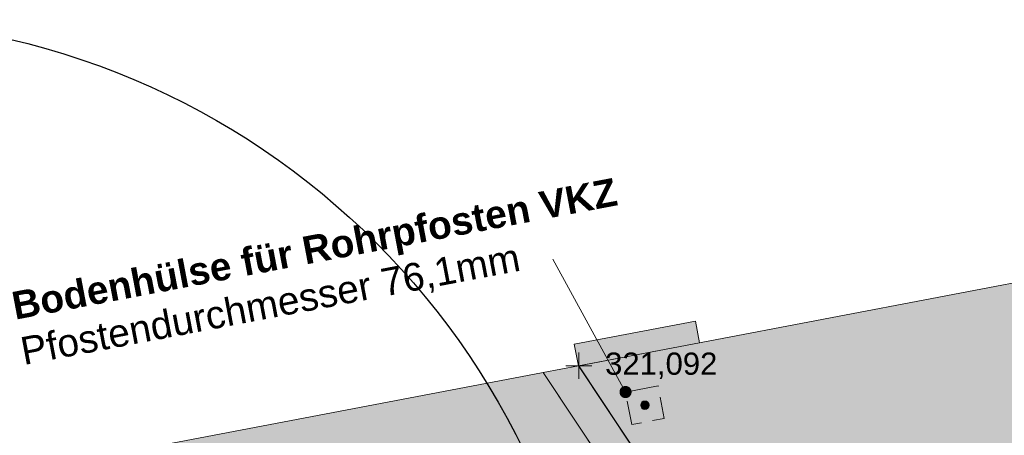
# Model space of a CAD drawing. Header units: metres. Extents: x 3500829 to 3508687, y 5372391 to 5379639.
# Tile 208 of 229: x 3504299 to 3504308, y 5375409 to 5375413. Entities that reach past the tile are written whole.
import ezdxf

# ---------------------------------------------------------------- set-up
doc = ezdxf.new("R2010")
doc.units = ezdxf.units.M
doc.header["$LTSCALE"] = 0.1
doc.linetypes.add('ISO-02 Strichlinie', pattern=[3.81, 3.048, -0.762])
for name, color, linetype in [('0_Gehölze', 7, 'Continuous'), ('5_Beschriftung', 7, 'Continuous'), ('5_Elemente', 7, 'Continuous'), ('5_Flächen', 7, 'Continuous')]:
    doc.layers.add(name, color=color, linetype=linetype)
doc.styles.add('Arial', font='arial.ttf')
doc.styles.add('Arial (bold)', font='arialbd.ttf')

# ---------------------------------------------------------------- blocks, each defined once
blk = doc.blocks.new('VKZ')
at = {"linetype": 'Continuous', "lineweight": 0, "true_color": 0x888888, "transparency": 33554687}
h = blk.add_hatch(color=252, dxfattribs=at)
edge = h.paths.add_edge_path()
edge.add_arc((0, 0), 0.038, 0, 360)
at = {"color": 251, "linetype": 'ISO-02 Strichlinie', "lineweight": 9, "true_color": 0x646464, "transparency": 33554687, "flags": 128}
blk.add_lwpolyline([(-0.15, 0.15), (0.15, 0.15), (0.15, -0.15), (-0.15, -0.15)], close=True, dxfattribs=at)
at = {"color": 251, "linetype": 'Continuous', "lineweight": 9, "true_color": 0x646464, "transparency": 33554687}
blk.add_circle((0, 0), 0.038, dxfattribs=at)
blk = doc.blocks.new('Baum Bestand')
at = {"color": 251, "linetype": 'Continuous', "lineweight": 25, "true_color": 0x494949, "transparency": 33554687}
blk.add_circle((0, 0), 3, dxfattribs=at)
blk = doc.blocks.new('Vermessungspunkt (2D)-78')
at = {"color": 250, "linetype": 'Continuous', "lineweight": 18, "true_color": 0x313131, "transparency": 33554687}
for p, q in [((0, 0.1191), (0, -0.1191)), ((-0.1191, 0), (0.1191, 0))]:
    blk.add_line(p, q, dxfattribs=at)
at = {"color": 250, "true_color": 0x313131, "transparency": 33554687, "insert": (0.2381, 0), "char_height": 0.20138, "attachment_point": 4, "line_spacing_factor": 0.970891, "style": 'Arial'}
blk.add_mtext('321,092', dxfattribs=at)
at = {"color": 0, "flags": 1}
for tag in ['Vermessungspunkt-Nr', 'Segment-Art', 'Segment-Länge', 'Segment-Winkel', 'Segment-Radius', 'Segment-Innenwinkel', 'Segment-Steigung', 'Segment-Richtung', 'Pfad_ID', 'Beschreibung']:
    blk.add_attdef(tag, (44.5618, 9.5324), '', height=0.00018, dxfattribs=at)

msp = doc.modelspace()

# ---------------------------------------------------------------- hatches: boundary and pattern name
at = {"layer": '5_Beschriftung', "linetype": 'Continuous', "lineweight": 0, "true_color": 0x2d2d2d, "transparency": 33554687}
msp.add_hatch(color=250, dxfattribs=at).paths.add_polyline_path([(3504304.8746, 5375409.5005), (3504304.8768, 5375409.5016), (3504304.879, 5375409.5026), (3504304.8813, 5375409.5035), (3504304.8837, 5375409.5043), (3504304.886, 5375409.5049), (3504304.8884, 5375409.5054), (3504304.8908, 5375409.5059), (3504304.8933, 5375409.5061), (3504304.8957, 5375409.5063), (3504304.8982, 5375409.5064), (3504304.9006, 5375409.5063), (3504304.9031, 5375409.5061), (3504304.9055, 5375409.5058), (3504304.9079, 5375409.5054), (3504304.9103, 5375409.5049), (3504304.9127, 5375409.5042), (3504304.915, 5375409.5034), (3504304.9173, 5375409.5025), (3504304.9195, 5375409.5015), (3504304.9217, 5375409.5004), (3504304.9239, 5375409.4992), (3504304.9259, 5375409.4979), (3504304.9279, 5375409.4965), (3504304.9299, 5375409.495), (3504304.9317, 5375409.4934), (3504304.9335, 5375409.4917), (3504304.9352, 5375409.4899), (3504304.9368, 5375409.488), (3504304.9383, 5375409.4861), (3504304.9397, 5375409.4841), (3504304.941, 5375409.482), (3504304.9422, 5375409.4799), (3504304.9433, 5375409.4777), (3504304.9443, 5375409.4754), (3504304.9452, 5375409.4731), (3504304.9459, 5375409.4708), (3504304.9466, 5375409.4684), (3504304.9471, 5375409.466), (3504304.9475, 5375409.4636), (3504304.9478, 5375409.4612), (3504304.948, 5375409.4587), (3504304.9481, 5375409.4563), (3504304.948, 5375409.4538), (3504304.9478, 5375409.4514), (3504304.9475, 5375409.4489), (3504304.9471, 5375409.4465), (3504304.9465, 5375409.4441), (3504304.9459, 5375409.4418), (3504304.9451, 5375409.4394), (3504304.9442, 5375409.4371), (3504304.9432, 5375409.4349), (3504304.9421, 5375409.4327), (3504304.9409, 5375409.4306), (3504304.9396, 5375409.4285), (3504304.9382, 5375409.4265), (3504304.9366, 5375409.4246), (3504304.935, 5375409.4227), (3504304.9333, 5375409.4209), (3504304.9316, 5375409.4193), (3504304.9297, 5375409.4177), (3504304.9278, 5375409.4162), (3504304.9258, 5375409.4147), (3504304.9237, 5375409.4134), (3504304.9215, 5375409.4122), (3504304.9193, 5375409.4111), (3504304.9171, 5375409.4101), (3504304.9148, 5375409.4093), (3504304.9125, 5375409.4085), (3504304.9101, 5375409.4079), (3504304.9077, 5375409.4073), (3504304.9053, 5375409.4069), (3504304.9029, 5375409.4066), (3504304.9004, 5375409.4064), (3504304.898, 5375409.4064), (3504304.8955, 5375409.4064), (3504304.8931, 5375409.4066), (3504304.8906, 5375409.4069), (3504304.8882, 5375409.4074), (3504304.8858, 5375409.4079), (3504304.8835, 5375409.4086), (3504304.8811, 5375409.4093), (3504304.8788, 5375409.4102), (3504304.8766, 5375409.4112), (3504304.8744, 5375409.4123), (3504304.8723, 5375409.4136), (3504304.8702, 5375409.4149), (3504304.8682, 5375409.4163), (3504304.8663, 5375409.4178), (3504304.8644, 5375409.4194), (3504304.8626, 5375409.4211), (3504304.8609, 5375409.4229), (3504304.8594, 5375409.4247), (3504304.8578, 5375409.4267), (3504304.8564, 5375409.4287), (3504304.8551, 5375409.4308), (3504304.8539, 5375409.4329), (3504304.8528, 5375409.4351), (3504304.8518, 5375409.4373), (3504304.851, 5375409.4396), (3504304.8502, 5375409.442), (3504304.8495, 5375409.4443), (3504304.849, 5375409.4467), (3504304.8486, 5375409.4492), (3504304.8483, 5375409.4516), (3504304.8481, 5375409.454), (3504304.8481, 5375409.4565), (3504304.8481, 5375409.4589), (3504304.8483, 5375409.4614), (3504304.8486, 5375409.4638), (3504304.8491, 5375409.4662), (3504304.8496, 5375409.4686), (3504304.8503, 5375409.471), (3504304.851, 5375409.4733), (3504304.8519, 5375409.4756), (3504304.8529, 5375409.4779), (3504304.854, 5375409.48), (3504304.8552, 5375409.4822), (3504304.8566, 5375409.4842), (3504304.858, 5375409.4862), (3504304.8595, 5375409.4882), (3504304.8611, 5375409.49), (3504304.8628, 5375409.4918), (3504304.8646, 5375409.4935), (3504304.8664, 5375409.4951), (3504304.8684, 5375409.4966), (3504304.8704, 5375409.498), (3504304.8725, 5375409.4993)])
at = {"layer": '5_Elemente', "linetype": 'Continuous', "lineweight": 0, "true_color": 0xcccccc, "transparency": 33554687}
msp.add_hatch(color=254, dxfattribs=at).paths.add_polyline_path([(3504305.531, 5375410.0998), (3504305.5684, 5375409.9034), (3504304.4716, 5375409.6941), (3504304.4341, 5375409.8905)])
at = {"layer": '5_Elemente', "linetype": 'Continuous', "lineweight": 0, "true_color": 0xf5f5f5, "transparency": 33554687}
msp.add_hatch(color=7, dxfattribs=at).paths.add_polyline_path([(3504304.1519, 5375409.6331), (3504306.5886, 5375405.9648), (3504319.6184, 5375408.4511), (3504319.5622, 5375408.7457), (3504306.7282, 5375406.2968), (3504304.4716, 5375409.6941)])
at = {"layer": '5_Flächen', "linetype": 'Continuous', "lineweight": 0, "true_color": 0xf9f9f7, "transparency": 33554687}
msp.add_hatch(color=7, dxfattribs=at).paths.add_polyline_path([(3504304.475, 5375409.6947), (3504306.7282, 5375406.2968), (3504319.5622, 5375408.7457), (3504318.8783, 5375412.4431)])
at = {"layer": '5_Flächen', "linetype": 'Continuous', "lineweight": 9, "true_color": 0xd1d1d1, "transparency": 33554687}
h = msp.add_hatch(dxfattribs=at)
h.set_pattern_fill('Altstadt 30 Halbstein SRF', color=254, angle=280.8, style=0, pattern_type=2)
h.set_pattern_definition([(370.799999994, (7008630.11076, 10750826.3031), (0.078700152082, -0.412560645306), [0.139999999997, -0.419999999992]), (370.799999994, (7008630.16322, 10750826.02805), (0.078700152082, -0.412560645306), [0.139999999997, -0.419999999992]), (370.799999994, (7008630.137, 10750826.16557), (0.078700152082, -0.412560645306), [0.139999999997, -0.419999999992]), (280.799999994, (7008630.23516, 10750826.3981), (0.55008086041, 0.10493353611), [0.139999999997, -0.279999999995]), (280.799999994, (7008630.2614, 10750826.26057), (0.55008086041, 0.10493353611), [0.139999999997, -0.279999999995]), (370.799999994, (7008630.2614, 10750826.26057), (0.078700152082, -0.412560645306), [0.139999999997, -0.419999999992]), (370.799999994, (7008630.31386, 10750825.98553), (0.078700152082, -0.412560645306), [0.139999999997, -0.419999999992]), (280.799999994, (7008630.2876, 10750826.12305), (0.55008086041, 0.10493353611), [0.139999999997, -0.279999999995]), (370.799999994, (7008630.28763, 10750826.12305), (0.078700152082, -0.412560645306), [0.139999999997, -0.419999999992]), (280.799999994, (7008630.35956, 10750826.4931), (0.55008086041, 0.10493353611), [0.139999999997, -0.279999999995]), (280.799999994, (7008630.3858, 10750826.35556), (0.55008086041, 0.10493353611), [0.139999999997, -0.279999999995]), (370.799999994, (7008630.3858, 10750826.35556), (0.078700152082, -0.412560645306), [0.139999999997, -0.419999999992]), (370.799999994, (7008630.43826, 10750826.0805), (0.078700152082, -0.412560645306), [0.139999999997, -0.419999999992]), (280.799999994, (7008630.41203, 10750826.21804), (0.55008086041, 0.10493353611), [0.139999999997, -0.279999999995]), (370.799999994, (7008630.41203, 10750826.21804), (0.078700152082, -0.412560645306), [0.139999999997, -0.419999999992]), (280.799999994, (7008630.6477, 10750826.4768), (0.55008086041, 0.10493353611), [0.139999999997, -0.279999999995]), (280.799999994, (7008630.5102, 10750826.45055), (0.55008086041, 0.10493353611), [0.139999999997, -0.279999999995]), (280.799999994, (7008630.67395, 10750826.33927), (0.55008086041, 0.10493353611), [0.139999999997, -0.279999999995]), (280.799999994, (7008630.53643, 10750826.31303), (0.55008086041, 0.10493353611), [0.139999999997, -0.279999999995]), (370.799999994, (7008630.53643, 10750826.31303), (0.078700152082, -0.412560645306), [0.139999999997, -0.419999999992]), (280.799999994, (7008630.7002, 10750826.20175), (0.55008086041, 0.10493353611), [0.139999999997, -0.279999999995]), (370.799999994, (7008630.5889, 10750826.038), (0.078700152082, -0.412560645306), [0.139999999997, -0.419999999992]), (280.799999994, (7008630.56267, 10750826.1755), (0.55008086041, 0.10493353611), [0.139999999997, -0.279999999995]), (370.799999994, (7008630.56267, 10750826.1755), (0.078700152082, -0.412560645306), [0.139999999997, -0.419999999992])])
h.paths.add_polyline_path([(3504304.475, 5375409.6947), (3504306.7282, 5375406.2968), (3504319.5622, 5375408.7457), (3504318.8783, 5375412.4431)])
at = {"layer": '5_Flächen', "linetype": 'Continuous', "lineweight": 9, "true_color": 0xdddddd, "transparency": 33554687}
h = msp.add_hatch(dxfattribs=at)
h.set_pattern_fill('Pflaster klein', color=254, angle=101.27137, style=0, pattern_type=2)
h.set_pattern_definition([(191.2714, (3504260.2785, 5375396.7206), (-0.3958, 1.98594), [0.15, -1.575]), (191.2714, (3504260.2492, 5375396.8677), (-0.3958, 1.98594), [0.15, -1.575]), (191.2714, (3504260.3224, 5375396.5), (-0.3958, 1.98594), [0.15, -1.575]), (191.2714, (3504260.1905, 5375397.162), (-0.3958, 1.98594), [0.15, -1.575]), (191.2714, (3504260.1465, 5375397.3826), (-0.3958, 1.98594), [0.15, -1.575]), (191.2714, (3504260.1172, 5375397.5297), (-0.3958, 1.98594), [0.15, -1.575]), (191.2714, (3504260.0586, 5375397.824), (-0.3958, 1.98594), [0.15, -1.575]), (191.2714, (3504260.0146, 5375398.0446), (-0.3958, 1.98594), [0.15, -1.575]), (191.2714, (3504259.9853, 5375398.1917), (-0.3958, 1.98594), [0.15, -1.575]), (191.2714, (3504260.4405, 5375397.0588), (-0.3958, 1.98594), [0.225, -1.5]), (191.2714, (3504260.3819, 5375397.353), (-0.3958, 1.98594), [0.225, -1.5]), (191.2714, (3504260.5578, 5375396.4704), (-0.3958, 1.98594), [0.225, -1.5]), (191.2714, (3504260.5138, 5375396.691), (-0.3958, 1.98594), [0.225, -1.5]), (191.2714, (3504260.4845, 5375396.8381), (-0.3958, 1.98594), [0.225, -1.5]), (191.2714, (3504260.3525, 5375397.5001), (-0.3958, 1.98594), [0.225, -1.5]), (191.2714, (3504260.294, 5375397.7943), (-0.3958, 1.98594), [0.225, -1.5]), (191.2714, (3504260.2206, 5375398.162), (-0.3958, 1.98594), [0.225, -1.5]), (191.2714, (3504260.25, 5375398.015), (-0.3958, 1.98594), [0.225, -1.5]), (191.2714, (3504260.9844, 5375396.6319), (-0.3958, 1.98594), [0.15, -1.575]), (191.2714, (3504260.9258, 5375396.926), (-0.3958, 1.98594), [0.15, -1.575]), (191.2714, (3504260.8818, 5375397.1467), (-0.3958, 1.98594), [0.15, -1.575]), (191.2714, (3504260.8525, 5375397.2939), (-0.3958, 1.98594), [0.15, -1.575]), (191.2714, (3504260.7939, 5375397.588), (-0.3958, 1.98594), [0.15, -1.575]), (191.2714, (3504260.7499, 5375397.8087), (-0.3958, 1.98594), [0.15, -1.575]), (191.2714, (3504260.7206, 5375397.9558), (-0.3958, 1.98594), [0.15, -1.575]), (191.2714, (3504260.662, 5375398.25), (-0.3958, 1.98594), [0.15, -1.575]), (191.2714, (3504260.618, 5375398.4707), (-0.3958, 1.98594), [0.15, -1.575]), (191.2714, (3504261.1462, 5375396.5876), (-0.3958, 1.98594), [0.15, -1.575]), (191.2714, (3504261.1169, 5375396.7347), (-0.3958, 1.98594), [0.15, -1.575]), (191.2714, (3504261.0582, 5375397.029), (-0.3958, 1.98594), [0.15, -1.575]), (191.2714, (3504261.0143, 5375397.2496), (-0.3958, 1.98594), [0.15, -1.575]), (191.2714, (3504260.9703, 5375397.4703), (-0.3958, 1.98594), [0.15, -1.575]), (191.2714, (3504260.7797, 5375398.4265), (-0.3958, 1.98594), [0.15, -1.575]), (191.2714, (3504260.9116, 5375397.7645), (-0.3958, 1.98594), [0.15, -1.575]), (191.2714, (3504260.8823, 5375397.9116), (-0.3958, 1.98594), [0.15, -1.575]), (191.2714, (3504260.8384, 5375398.1323), (-0.3958, 1.98594), [0.15, -1.575]), (191.2714, (3504261.3229, 5375396.8523), (-0.3958, 1.98594), [0.225, -1.5]), (191.2714, (3504261.2936, 5375396.9994), (-0.3958, 1.98594), [0.225, -1.5]), (191.2714, (3504261.2496, 5375397.22), (-0.3958, 1.98594), [0.225, -1.5]), (191.2714, (3504261.1616, 5375397.6614), (-0.3958, 1.98594), [0.225, -1.5]), (191.2714, (3504261.1177, 5375397.882), (-0.3958, 1.98594), [0.225, -1.5]), (191.2714, (3504261.2203, 5375397.3671), (-0.3958, 1.98594), [0.225, -1.5]), (191.2714, (3504261.0883, 5375398.0291), (-0.3958, 1.98594), [0.225, -1.5]), (191.2714, (3504261.0297, 5375398.3233), (-0.3958, 1.98594), [0.225, -1.5]), (191.2714, (3504260.9857, 5375398.544), (-0.3958, 1.98594), [0.225, -1.5]), (191.2714, (3504261.5585, 5375397.2051), (-0.3958, 1.98594), [0.3, -1.425]), (191.2714, (3504261.6024, 5375396.9845), (-0.3958, 1.98594), [0.3, -1.425]), (191.2714, (3504261.4998, 5375397.4993), (-0.3958, 1.98594), [0.3, -1.425]), (191.2714, (3504261.6318, 5375396.8374), (-0.3958, 1.98594), [0.3, -1.425]), (191.2714, (3504261.4705, 5375397.6464), (-0.3958, 1.98594), [0.3, -1.425]), (191.2714, (3504261.4265, 5375397.8671), (-0.3958, 1.98594), [0.3, -1.425]), (191.2714, (3504261.3679, 5375398.1613), (-0.3958, 1.98594), [0.3, -1.425]), (191.2714, (3504261.3386, 5375398.3084), (-0.3958, 1.98594), [0.3, -1.425]), (191.2714, (3504261.2946, 5375398.529), (-0.3958, 1.98594), [0.3, -1.425]), (191.2714, (3504261.5446, 5375398.426), (-0.3958, 1.98594), [0.225, -1.5]), (191.2714, (3504261.8817, 5375396.7342), (-0.3958, 1.98594), [0.225, -1.5]), (191.2714, (3504261.8378, 5375396.9549), (-0.3958, 1.98594), [0.225, -1.5]), (191.2714, (3504261.8084, 5375397.102), (-0.3958, 1.98594), [0.225, -1.5]), (191.2714, (3504261.7498, 5375397.3962), (-0.3958, 1.98594), [0.225, -1.5]), (191.2714, (3504261.7058, 5375397.6169), (-0.3958, 1.98594), [0.225, -1.5]), (191.2714, (3504261.6765, 5375397.764), (-0.3958, 1.98594), [0.225, -1.5]), (191.2714, (3504261.6179, 5375398.0582), (-0.3958, 1.98594), [0.225, -1.5]), (191.2714, (3504261.5739, 5375398.2789), (-0.3958, 1.98594), [0.225, -1.5]), (191.2714, (3504260.8227, 5375396.6761), (-0.3958, 1.98594), [0.3, -1.425]), (191.2714, (3504260.5295, 5375398.1472), (-0.3958, 1.98594), [0.3, -1.425]), (191.2714, (3504260.5588, 5375398), (-0.3958, 1.98594), [0.3, -1.425]), (191.2714, (3504260.7494, 5375397.0439), (-0.3958, 1.98594), [0.3, -1.425]), (191.2714, (3504260.7933, 5375396.8232), (-0.3958, 1.98594), [0.3, -1.425]), (191.2714, (3504260.6907, 5375397.338), (-0.3958, 1.98594), [0.3, -1.425]), (191.2714, (3504260.6174, 5375397.7059), (-0.3958, 1.98594), [0.3, -1.425]), (191.2714, (3504260.6614, 5375397.4852), (-0.3958, 1.98594), [0.3, -1.425]), (101.2714, (3504260.19, 5375396.397), (-1.69173, -0.33716), []), (101.2714, (3504260.3371, 5375396.4264), (-1.69173, -0.33716), []), (101.2714, (3504260.5578, 5375396.4704), (-1.69173, -0.33716), []), (101.2714, (3504260.852, 5375396.529), (-1.69173, -0.33716), []), (101.2714, (3504260.9991, 5375396.5583), (-1.69173, -0.33716), []), (101.2714, (3504261.1462, 5375396.5876), (-1.69173, -0.33716), []), (101.2714, (3504261.3669, 5375396.6316), (-1.69173, -0.33716), []), (101.2714, (3504261.661, 5375396.6903), (-1.69173, -0.33716), []), (191.2714, (3504260.4855, 5375398.3678), (-0.3958, 1.98594), [0.3, -1.425])])
edge = h.paths.add_edge_path()
edge.add_line((3504282.7562, 5375399.9237), (3504266.6525, 5375399.9237))
edge.add_line((3504266.6525, 5375399.9237), (3504265.1906, 5375406.3796))
edge.add_line((3504265.1906, 5375406.3796), (3504276.8365, 5375406.8374))
edge.add_line((3504276.8365, 5375406.8374), (3504279.2857, 5375411.3019))
edge.add_line((3504279.2857, 5375411.3019), (3504278.2528, 5375411.437))
edge.add_line((3504278.2528, 5375411.437), (3504278.2605, 5375411.2192))
edge.add_line((3504278.2605, 5375411.2192), (3504257.2738, 5375410.4718))
edge.add_arc((3504257.2987, 5375409.7723), 0.7, 92.03952, 157.03953)
edge.add_line((3504256.6542, 5375410.0453), (3504255.874, 5375408.2038))
edge.add_arc((3504255.1374, 5375408.5159), 0.8, 297.03956, 337.03955, ccw=False)
edge.add_arc((3504254.4555, 5375409.8519), 2.3, 274.28407, 297.03953, ccw=False)
edge.add_line((3504254.6273, 5375407.5583), (3504233.9826, 5375406.0117))
edge.add_line((3504233.9826, 5375406.0117), (3504231.9794, 5375405.8617))
edge.add_line((3504231.9794, 5375405.8617), (3504231.9682, 5375406.0113))
edge.add_line((3504231.9682, 5375406.0113), (3504231.4694, 5375405.9745))
edge.add_arc((3504231.5319, 5375405.1268), 0.85, 94.21563, 134.38092)
edge.add_line((3504230.9373, 5375405.7343), (3504228.2014, 5375403.0568))
edge.add_arc((3504227.397, 5375403.8787), 1.15, 268.54427, 314.3809, ccw=False)
edge.add_line((3504227.3678, 5375402.7291), (3504226.868, 5375402.7418))
edge.add_line((3504226.868, 5375402.7418), (3504226.8641, 5375402.5918))
edge.add_line((3504226.8641, 5375402.5918), (3504204.8712, 5375403.1507))
edge.add_line((3504204.8712, 5375403.1507), (3504202.8719, 5375403.2015))
edge.add_line((3504202.8719, 5375403.2015), (3504205.7084, 5375388.2956))
edge.add_line((3504205.7084, 5375388.2956), (3504231.2959, 5375393.1646))
edge.add_line((3504231.2959, 5375393.1646), (3504232.7727, 5375385.4039))
edge.add_line((3504232.7727, 5375385.4039), (3504233.6206, 5375384.5419))
edge.add_line((3504233.6206, 5375384.5419), (3504238.9277, 5375385.5722))
edge.add_line((3504238.9277, 5375385.5722), (3504239.5322, 5375382.2592))
edge.add_line((3504239.5322, 5375382.2592), (3504246.5051, 5375383.5915))
edge.add_line((3504246.5051, 5375383.5915), (3504246.1722, 5375385.3992))
edge.add_line((3504246.1722, 5375385.3992), (3504251.8522, 5375386.4692))
edge.add_line((3504251.8522, 5375386.4692), (3504251.9822, 5375385.7292))
edge.add_line((3504251.9822, 5375385.7292), (3504260.4422, 5375387.3192))
edge.add_line((3504260.4422, 5375387.3192), (3504260.3022, 5375388.0592))
edge.add_line((3504260.3022, 5375388.0592), (3504265.9022, 5375389.1092))
edge.add_line((3504265.9022, 5375389.1092), (3504266.7645, 5375384.334))
edge.add_line((3504266.7645, 5375384.334), (3504271.215, 5375385.14))
edge.add_line((3504271.215, 5375385.14), (3504271.1722, 5375385.3692))
edge.add_line((3504271.1722, 5375385.3692), (3504274.413, 5375385.9847))
edge.add_line((3504274.413, 5375385.9847), (3504274.1982, 5375387.1148))
edge.add_line((3504274.1982, 5375387.1148), (3504288.1614, 5375389.7681))
edge.add_line((3504288.1614, 5375389.7681), (3504287.5749, 5375392.8643))
edge.add_line((3504287.5749, 5375392.8643), (3504309.4615, 5375397.01))
edge.add_line((3504309.4615, 5375397.01), (3504310.2622, 5375392.7961))
edge.add_line((3504310.2622, 5375392.7961), (3504316.4762, 5375393.9881))
edge.add_line((3504316.4762, 5375393.9881), (3504315.3556, 5375399.9443))
edge.add_line((3504315.3556, 5375399.9443), (3504319.1022, 5375400.6492))
edge.add_line((3504319.1022, 5375400.6492), (3504321.0421, 5375401.0193))
edge.add_line((3504321.0421, 5375401.0193), (3504320.4453, 5375404.2342))
edge.add_line((3504320.4453, 5375404.2342), (3504304.6199, 5375401.2046))
edge.add_line((3504304.6199, 5375401.2046), (3504302.0613, 5375405.063))
edge.add_line((3504302.0613, 5375405.063), (3504296.8974, 5375401.6317))
edge.add_line((3504296.8974, 5375401.6317), (3504292.7076, 5375403.2734))
edge.add_line((3504292.7076, 5375403.2734), (3504282.7562, 5375399.9237))
at = {"layer": '5_Flächen', "linetype": 'Continuous', "lineweight": 0, "true_color": 0xdadada, "transparency": 33554687}
msp.add_hatch(color=254, dxfattribs=at).paths.add_polyline_path([(3504304.7324, 5375401.5364), (3504320.3682, 5375404.5219), (3504319.6184, 5375408.4511), (3504306.5886, 5375405.9648), (3504304.1519, 5375409.6331), (3504299.8901, 5375408.8199)])
at = {"layer": '5_Flächen', "linetype": 'Continuous', "lineweight": 0, "true_color": 0xd7d7d7, "transparency": 33554687}
msp.add_hatch(color=254, dxfattribs=at).paths.add_polyline_path([(3504302.3712, 5375405.088), (3504305.7012, 5375407.3007), (3504304.1519, 5375409.6331), (3504299.8901, 5375408.8199)])

# ---------------------------------------------------------------- linework, layer by layer
at = {"layer": '5_Beschriftung', "color": 250, "linetype": 'Continuous', "lineweight": 18, "true_color": 0x2d2d2d, "transparency": 33554687}
msp.add_line((3504304.8981, 5375409.4564), (3504304.241, 5375410.66), dxfattribs=at)
at = {"layer": '5_Beschriftung', "color": 250, "linetype": 'Continuous', "lineweight": 18, "true_color": 0x2d2d2d, "transparency": 33554687, "flags": 128}
msp.add_lwpolyline([(3504304.8746, 5375409.5005), (3504304.8768, 5375409.5016), (3504304.879, 5375409.5026), (3504304.8813, 5375409.5035), (3504304.8837, 5375409.5043), (3504304.886, 5375409.5049), (3504304.8884, 5375409.5054), (3504304.8908, 5375409.5059), (3504304.8933, 5375409.5061), (3504304.8957, 5375409.5063), (3504304.8982, 5375409.5064), (3504304.9006, 5375409.5063), (3504304.9031, 5375409.5061), (3504304.9055, 5375409.5058), (3504304.9079, 5375409.5054), (3504304.9103, 5375409.5049), (3504304.9127, 5375409.5042), (3504304.915, 5375409.5034), (3504304.9173, 5375409.5025), (3504304.9195, 5375409.5015), (3504304.9217, 5375409.5004), (3504304.9239, 5375409.4992), (3504304.9259, 5375409.4979), (3504304.9279, 5375409.4965), (3504304.9299, 5375409.495), (3504304.9317, 5375409.4934), (3504304.9335, 5375409.4917), (3504304.9352, 5375409.4899), (3504304.9368, 5375409.488), (3504304.9383, 5375409.4861), (3504304.9397, 5375409.4841), (3504304.941, 5375409.482), (3504304.9422, 5375409.4799), (3504304.9433, 5375409.4777), (3504304.9443, 5375409.4754), (3504304.9452, 5375409.4731), (3504304.9459, 5375409.4708), (3504304.9466, 5375409.4684), (3504304.9471, 5375409.466), (3504304.9475, 5375409.4636), (3504304.9478, 5375409.4612), (3504304.948, 5375409.4587), (3504304.9481, 5375409.4563), (3504304.948, 5375409.4538), (3504304.9478, 5375409.4514), (3504304.9475, 5375409.4489), (3504304.9471, 5375409.4465), (3504304.9465, 5375409.4441), (3504304.9459, 5375409.4418), (3504304.9451, 5375409.4394), (3504304.9442, 5375409.4371), (3504304.9432, 5375409.4349), (3504304.9421, 5375409.4327), (3504304.9409, 5375409.4306), (3504304.9396, 5375409.4285), (3504304.9382, 5375409.4265), (3504304.9366, 5375409.4246), (3504304.935, 5375409.4227), (3504304.9333, 5375409.4209), (3504304.9316, 5375409.4193), (3504304.9297, 5375409.4177), (3504304.9278, 5375409.4162), (3504304.9258, 5375409.4147), (3504304.9237, 5375409.4134), (3504304.9215, 5375409.4122), (3504304.9193, 5375409.4111), (3504304.9171, 5375409.4101), (3504304.9148, 5375409.4093), (3504304.9125, 5375409.4085), (3504304.9101, 5375409.4079), (3504304.9077, 5375409.4073), (3504304.9053, 5375409.4069), (3504304.9029, 5375409.4066), (3504304.9004, 5375409.4064), (3504304.898, 5375409.4064), (3504304.8955, 5375409.4064), (3504304.8931, 5375409.4066), (3504304.8906, 5375409.4069), (3504304.8882, 5375409.4074), (3504304.8858, 5375409.4079), (3504304.8835, 5375409.4086), (3504304.8811, 5375409.4093), (3504304.8788, 5375409.4102), (3504304.8766, 5375409.4112), (3504304.8744, 5375409.4123), (3504304.8723, 5375409.4136), (3504304.8702, 5375409.4149), (3504304.8682, 5375409.4163), (3504304.8663, 5375409.4178), (3504304.8644, 5375409.4194), (3504304.8626, 5375409.4211), (3504304.8609, 5375409.4229), (3504304.8594, 5375409.4247), (3504304.8578, 5375409.4267), (3504304.8564, 5375409.4287), (3504304.8551, 5375409.4308), (3504304.8539, 5375409.4329), (3504304.8528, 5375409.4351), (3504304.8518, 5375409.4373), (3504304.851, 5375409.4396), (3504304.8502, 5375409.442), (3504304.8495, 5375409.4443), (3504304.849, 5375409.4467), (3504304.8486, 5375409.4492), (3504304.8483, 5375409.4516), (3504304.8481, 5375409.454), (3504304.8481, 5375409.4565), (3504304.8481, 5375409.4589), (3504304.8483, 5375409.4614), (3504304.8486, 5375409.4638), (3504304.8491, 5375409.4662), (3504304.8496, 5375409.4686), (3504304.8503, 5375409.471), (3504304.851, 5375409.4733), (3504304.8519, 5375409.4756), (3504304.8529, 5375409.4779), (3504304.854, 5375409.48), (3504304.8552, 5375409.4822), (3504304.8566, 5375409.4842), (3504304.858, 5375409.4862), (3504304.8595, 5375409.4882), (3504304.8611, 5375409.49), (3504304.8628, 5375409.4918), (3504304.8646, 5375409.4935), (3504304.8664, 5375409.4951), (3504304.8684, 5375409.4966), (3504304.8704, 5375409.498), (3504304.8725, 5375409.4993), (3504304.8746, 5375409.5005)], close=True, dxfattribs=at)
at = {"layer": '5_Elemente', "color": 8, "linetype": 'Continuous', "lineweight": 18, "true_color": 0x777777, "transparency": 33554687, "flags": 128}
for points in [[(3504305.531, 5375410.0998), (3504305.5684, 5375409.9034), (3504304.4716, 5375409.6941), (3504304.4341, 5375409.8905)], [(3504304.1519, 5375409.6331), (3504306.5886, 5375405.9648), (3504319.6184, 5375408.4511), (3504319.5622, 5375408.7457), (3504306.7282, 5375406.2968), (3504304.4716, 5375409.6941)]]:
    msp.add_lwpolyline(points, close=True, dxfattribs=at)
at = {"layer": '5_Flächen', "color": 254, "linetype": 'Continuous', "lineweight": 9, "true_color": 0xcfcfcf, "transparency": 33554687, "flags": 128}
msp.add_lwpolyline([(3504304.475, 5375409.6947), (3504306.7282, 5375406.2968), (3504319.5622, 5375408.7457), (3504318.8783, 5375412.4431)], close=True, dxfattribs=at)
at = {"layer": '5_Flächen', "color": 253, "linetype": 'Continuous', "lineweight": 9, "true_color": 0xa8a8a8, "transparency": 33554687, "flags": 128}
for points in [[(3504304.7324, 5375401.5364), (3504320.3682, 5375404.5219), (3504319.6184, 5375408.4511), (3504306.5886, 5375405.9648), (3504304.1519, 5375409.6331), (3504299.8901, 5375408.8199)], [(3504302.3712, 5375405.088), (3504305.7012, 5375407.3007), (3504304.1519, 5375409.6331), (3504299.8901, 5375408.8199)]]:
    msp.add_lwpolyline(points, close=True, dxfattribs=at)
at = {"layer": '5_Flächen', "color": 140, "linetype": 'Continuous', "lineweight": 9, "true_color": 0x00b8e6, "transparency": 33554687}
msp.add_solid([(3504300.8757, 5375407.336), (3504301.0418, 5375407.0861), (3504304.2073, 5375409.5498), (3504304.3733, 5375409.2999)], dxfattribs=at)

# ---------------------------------------------------------------- block references
at = {"layer": '0_Gehölze', "color": 7, "transparency": 33554559, "xscale": 2.3, "yscale": 2.3, "zscale": 2.3}
msp.add_blockref('Baum Bestand', (3504297.76, 5375405.93), dxfattribs=at)
at = {"layer": '5_Beschriftung', "color": 250, "true_color": 0x313131, "transparency": 33554687}
msp.add_blockref('Vermessungspunkt (2D)-78', (3504304.475, 5375409.6947, 321.0917), dxfattribs=at)
at = {"layer": '5_Elemente', "color": 7, "transparency": 33554687, "rotation": 10.77397947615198}
msp.add_blockref('VKZ', (3504305.0735, 5375409.3371), dxfattribs=at)

# ---------------------------------------------------------------- texts
at = {"layer": '5_Beschriftung', "color": 250, "true_color": 0x2d2d2d, "transparency": 33554687, "insert": (3504299.3225, 5375410.3582), "char_height": 0.251722, "width": 5.805913, "attachment_point": 1, "rotation": 10.77, "line_spacing_factor": 0.996218, "style": 'Arial (bold)'}
msp.add_mtext('Bodenhülse für Rohrpfosten VKZ\\P{\\fArial|b0|i0|c0|p0;Pfostendurchmesser 76,1mm}', dxfattribs=at)

doc.saveas('drawing.dxf')
